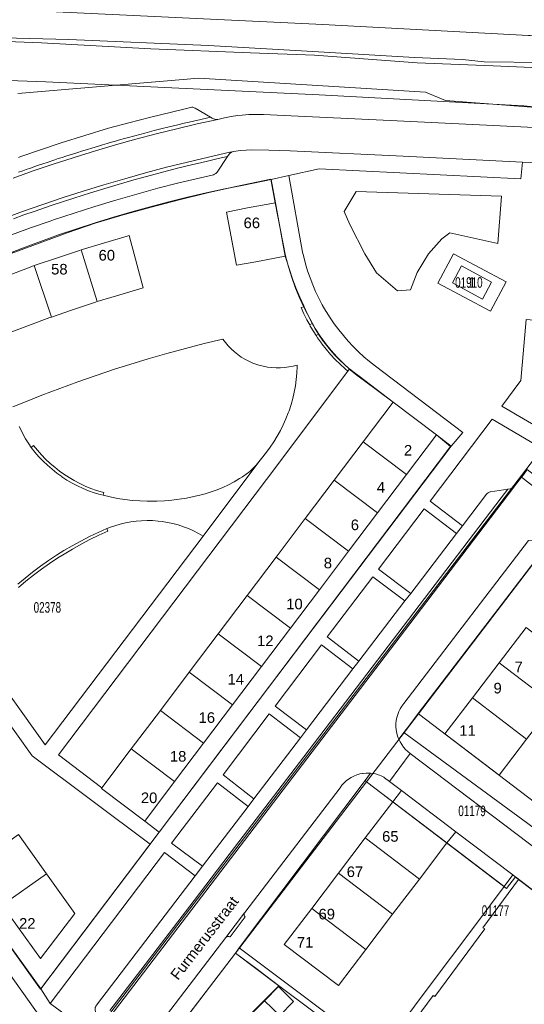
# Model space of a CAD drawing. Header units: metres. Extents: x 172328 to 173045, y 561852 to 562403.
# Tile 12 of 18: x 172896 to 172968, y 561934 to 562074. Entities that reach past the tile are written whole.
import ezdxf
from ezdxf.enums import TextEntityAlignment as Align

# ---------------------------------------------------------------- set-up
doc = ezdxf.new("R2010")
doc.units = ezdxf.units.M
doc.header["$MEASUREMENT"] = 0
for name, color, linetype, lineweight in [('BGT_BTD_groenvoorziening', 7, 'Continuous', 0), ('BGT_FTG_functioneelgebied', 7, 'Continuous', 0), ('BGT_NAR_huisnummers', 7, 'Continuous', 0), ('BGT_ORL_straatnamen', 7, 'Continuous', 0), ('BGT_OTD_erf', 7, 'Continuous', 0), ('BGT_OTD_openverharding', 7, 'Continuous', 0), ('BGT_OWT_oever_slootkant', 7, 'Continuous', 0), ('BGT_PND_pand', 7, 'Continuous', 0), ('BGT_WGD_inrit', 7, 'Continuous', 0), ('BGT_WGD_parkeervlak', 7, 'Continuous', 0), ('BGT_WGD_rijbaan', 7, 'Continuous', 0), ('BGT_WGD_verkeersdrempel', 7, 'Continuous', 0), ('BGT_WGD_voetpad', 7, 'Continuous', 0), ('BGT_WTD_waterloop', 7, 'Continuous', 0), ('Lki_G01_perceelgrens', 7, 'Continuous', 0), ('Lki_Z01_perceelnummer', 7, 'Continuous', 0)]:
    doc.layers.add(name, color=color, linetype=linetype, lineweight=lineweight)
doc.styles.add('Style-arial', font='arial.shx')

msp = doc.modelspace()

# ---------------------------------------------------------------- linework, layer by layer
at = {"layer": 'BGT_BTD_groenvoorziening', "color": 7, "linetype": 'Continuous', "lineweight": 0, "flags": 128}
for points in [[(172971.11, 562066.81), (172963.45, 562067.12), (172952.66, 562067.55), (172938.13, 562068.63), (172929.1, 562068.98), (172914.95, 562069.52), (172899.49, 562070.36), (172877.45, 562071.21)], [(172973.71, 562060.9), (172956.7, 562062.2), (172953.86, 562063.37), (172921.77, 562065.37), (172896.16, 562063.21)], [(172896.16, 562063.21), (172921.77, 562065.37), (172953.86, 562063.37), (172956.7, 562062.2), (172973.71, 562060.9)], [(172896.24, 562054.15), (172896.57, 562054.27), (172902.27, 562056.2), (172908.98, 562058.27), (172911.86, 562059.07), (172914.78, 562059.82), (172919.65, 562061), (172920.61, 562061.22), (172920.76, 562061.25), (172920.91, 562061.25), (172920.99, 562061.23), (172921.13, 562061.19), (172921.26, 562061.12), (172923.43, 562059.85), (172923.67, 562059.7), (172923.86, 562059.61), (172924.01, 562059.56), (172924.22, 562059.53), (172924.43, 562059.54), (172924.45, 562059.54), (172925.4, 562059.75), (172926.33, 562059.93), (172927.26, 562060.07), (172927.9, 562060.14), (172928.84, 562060.21), (172929.78, 562060.24), (172930.73, 562060.24), (172930.9, 562060.23), (172933.86, 562060.11), (172948.85, 562059.39), (172971.25, 562058.31)], [(172896.34, 562016.05), (172896.69, 562015.32), (172896.85, 562015), (172897.25, 562014.29), (172897.68, 562013.61), (172898.04, 562013.09), (172898.05, 562013.07), (172898.38, 562013.36), (172898.92, 562012.69), (172899.48, 562012.04), (172900.08, 562011.42), (172900.71, 562010.83), (172901.36, 562010.27), (172902.04, 562009.74), (172902.67, 562009.28), (172903.39, 562008.81), (172904.14, 562008.38), (172904.9, 562007.98), (172905.68, 562007.61), (172906.48, 562007.29), (172907.29, 562007), (172908.11, 562006.75), (172908.31, 562006.69), (172908.2, 562006.31), (172909.23, 562006.07), (172910.27, 562005.87), (172911.31, 562005.71), (172912.36, 562005.59), (172913.42, 562005.51), (172914.47, 562005.47), (172914.79, 562005.46), (172915.84, 562005.48), (172916.9, 562005.53), (172917.95, 562005.62), (172919, 562005.75), (172920.04, 562005.92), (172921.08, 562006.13), (172922.11, 562006.38), (172922.67, 562006.53), (172923.52, 562006.8), (172924.35, 562007.1), (172925.17, 562007.43), (172925.98, 562007.81), (172926.76, 562008.22), (172927.53, 562008.66), (172927.97, 562008.94), (172928.49, 562009.3), (172928.97, 562009.68), (172929.43, 562010.1), (172929.87, 562010.55), (172930.27, 562011.02), (172930.64, 562011.52), (172931.34, 562012.4), (172931.88, 562013.14), (172932.39, 562013.89), (172932.87, 562014.67), (172933.31, 562015.47), (172933.72, 562016.28), (172934.09, 562017.12), (172934.43, 562017.97), (172934.54, 562018.27), (172934.82, 562019.14), (172935.06, 562020.02), (172935.27, 562020.9), (172935.44, 562021.8), (172935.57, 562022.7), (172935.65, 562023.61), (172935.7, 562024.52), (172935.71, 562024.75), (172935.13, 562024.61), (172934.53, 562024.49), (172933.92, 562024.4), (172933.31, 562024.36), (172932.7, 562024.35), (172932.08, 562024.39), (172931.48, 562024.46), (172930.87, 562024.58), (172930.28, 562024.73), (172929.69, 562024.92), (172929.41, 562025.03), (172928.85, 562025.28), (172928.3, 562025.56), (172927.78, 562025.88), (172927.28, 562026.23), (172926.8, 562026.62), (172926.34, 562027.03), (172925.92, 562027.47), (172925.52, 562027.94), (172925.17, 562028.43), (172922.52, 562027.79), (172919.87, 562027.11), (172917.23, 562026.39), (172914.61, 562025.64), (172912, 562024.85), (172909.81, 562024.15), (172907.22, 562023.29), (172904.64, 562022.39), (172902.08, 562021.45), (172899.52, 562020.47), (172896.99, 562019.46), (172895.44, 562018.81)], [(172970.27, 562013), (172963.28, 562017.09), (172954.51, 562005.49), (172959.08, 562001.99), (172962.49, 562006.45), (172962.59, 562006.57), (172962.71, 562006.66), (172962.75, 562006.69), (172962.89, 562006.75), (172963.03, 562006.79), (172963.04, 562006.79), (172965.52, 562007.16), (172965.85, 562007.22), (172966.01, 562007.25), (172966.16, 562007.31), (172966.25, 562007.36), (172966.38, 562007.47), (172966.47, 562007.6), (172967.47, 562008.86), (172967.73, 562009.19), (172968.26, 562009.97)], [(172890.32, 561984.48), (172899.99, 561970.96), (172922.37, 562000.53), (172922.37, 562000.53), (172921.7, 562000.91), (172921.01, 562001.27), (172920.3, 562001.58), (172919.58, 562001.86), (172918.84, 562002.1), (172918.09, 562002.31), (172917.33, 562002.47), (172916.57, 562002.6), (172916, 562002.66), (172915.22, 562002.72), (172914.45, 562002.73), (172913.67, 562002.71), (172912.9, 562002.65), (172912.13, 562002.54), (172911.37, 562002.4), (172910.61, 562002.22), (172909.87, 562002), (172909.14, 562001.74), (172908.77, 562001.59), (172908.73, 562001.58), (172908.89, 562001.21), (172907.61, 562000.64), (172906.35, 562000.03), (172905.11, 561999.38), (172903.88, 561998.7), (172902.68, 561997.98), (172901.81, 561997.44), (172900.64, 561996.66), (172899.5, 561995.85), (172898.38, 561995.01), (172897.28, 561994.14), (172896.22, 561993.24)], [(172977.1, 561928.93), (172982.16, 561935.6), (172982.41, 561935.99), (172988.23, 561943.69), (172990.57, 561946.79), (172982.2, 561953.13), (172978.32, 561952.16), (172974.94, 561950.73), (172972.81, 561948), (172972.56, 561947.88), (172972.26, 561947.95), (172967.04, 561951.91), (172962, 561945.07), (172962.24, 561944.89), (172955.18, 561935.31), (172954.94, 561935.49), (172950.79, 561929.85)]]:
    msp.add_lwpolyline(points, dxfattribs=at)
for points in [[(172964.12, 562041.97), (172964.64, 562048.68), (172944.02, 562049.31), (172942.36, 562046.5), (172943.16, 562044.63), (172945.26, 562040.5), (172946.91, 562037.8), (172949.88, 562035.28), (172951.75, 562035.4), (172952.68, 562037.85), (172954.3, 562040.48), (172956.18, 562042.6), (172957.3, 562043.47), (172964.12, 562041.97)], [(172936.66, 562033.01), (172936.24, 562032.91), (172936.65, 562032), (172937.08, 562031.13), (172937.46, 562030.44), (172937.83, 562030.63), (172937.2, 562031.87), (172936.66, 562033.01)], [(172971.35, 562015.03), (172971.52, 562015.38), (172971.93, 562016.32), (172972.3, 562017.29), (172972.64, 562018.26), (172972.8, 562018.76), (172973.08, 562019.75), (172973.32, 562020.76), (172973.52, 562021.77), (172973.68, 562022.78), (172973.75, 562023.38), (172973.8, 562023.81), (172973.88, 562024.74), (172973.93, 562025.87), (172973.93, 562026.36), (172974.09, 562030.7), (172968.11, 562031.19), (172967.38, 562022.54), (172964.66, 562018.91), (172971.35, 562015.03)], [(172938.71, 562029.14), (172938.37, 562028.93), (172938.58, 562028.62), (172939.14, 562027.83), (172939.19, 562027.77), (172939.79, 562027), (172940.42, 562026.26), (172941.08, 562025.55), (172941.77, 562024.86), (172942.49, 562024.2), (172942.87, 562023.87), (172943.12, 562024.2), (172943.02, 562024.27), (172942.33, 562024.87), (172941.66, 562025.5), (172941.02, 562026.16), (172940.41, 562026.84), (172939.83, 562027.55), (172939.28, 562028.29), (172938.77, 562029.05), (172938.73, 562029.1), (172938.71, 562029.14)], [(172958.25, 562000.9), (172953.69, 562004.37), (172947.22, 561995.86), (172951.76, 561992.42), (172958.25, 562000.9)], [(172950.93, 561991.34), (172946.39, 561994.75), (172939.96, 561986.24), (172944.42, 561982.81), (172946.7, 561985.8), (172950.93, 561991.34)], [(172943.58, 561981.71), (172939.12, 561985.14), (172932.57, 561976.46), (172936.99, 561973.07), (172943.58, 561981.71)], [(172936.14, 561971.95), (172931.73, 561975.34), (172925.22, 561966.7), (172929.57, 561963.33), (172936.14, 561971.95)], [(172970.64, 561958.13), (172972.44, 561960.45), (172952.86, 561975.37), (172952.83, 561975.39), (172951.63, 561973.81), (172950.8, 561972.73), (172970.64, 561958.13)], [(172951.71, 561969.75), (172970.15, 561955.76), (172971.1, 561955.04), (172974.07, 561952.78), (172975.34, 561954.6), (172971.46, 561957.52), (172970.64, 561958.13), (172950.8, 561972.73), (172950.07, 561971.79), (172950.26, 561971.4), (172950.49, 561971.02), (172950.75, 561970.66), (172951.04, 561970.33), (172951.36, 561970.03), (172951.71, 561969.75)], [(172947.33, 561966.66), (172947.18, 561966.72), (172946.77, 561966.84), (172946.34, 561966.92), (172946.09, 561966.95), (172945.3, 561965.9), (172945.49, 561965.73), (172949.22, 561962.9), (172950.44, 561964.51), (172948.75, 561965.79), (172948.07, 561966.3), (172947.97, 561966.37), (172947.58, 561966.56), (172947.33, 561966.66)], [(172928.75, 561962.25), (172924.4, 561965.59), (172917.92, 561957.06), (172922.28, 561953.78), (172923.65, 561955.57), (172928.75, 561962.25)], [(172949.22, 561962.9), (172956.88, 561957.08), (172958.17, 561958.64), (172950.44, 561964.51), (172949.22, 561962.9)], [(172966.21, 561952.54), (172958.17, 561958.64), (172956.88, 561957.08), (172964.99, 561950.91), (172966.21, 561952.54)], [(172900.74, 561934.36), (172904.08, 561931.87), (172907.05, 561929.65), (172907.33, 561930.01), (172907.42, 561930.16), (172907.48, 561930.32), (172907.48, 561930.32), (172907.51, 561930.49), (172907.5, 561930.66), (172907.49, 561930.73), (172907.44, 561931.07), (172907.11, 561933.45), (172907.09, 561933.6), (172907.11, 561933.75), (172907.14, 561933.84), (172907.2, 561933.98), (172907.28, 561934.1), (172921.25, 561952.42), (172916.9, 561955.71), (172900.74, 561934.36)], [(172890.88, 561936.11), (172891.01, 561935.95), (172891.02, 561935.94), (172898.01, 561928.85), (172898.83, 561928.01), (172900.96, 561930.1), (172892.41, 561942.07), (172890.17, 561940.44), (172890.43, 561940.18), (172890.52, 561940.08), (172890.6, 561939.96), (172890.64, 561939.88), (172890.67, 561939.75), (172890.67, 561939.61), (172890.67, 561939.56), (172890.7, 561937), (172890.71, 561936.64), (172890.74, 561936.44), (172890.79, 561936.29), (172890.88, 561936.11)], [(172919.76, 561932.05), (172927.33, 561931.05), (172931.07, 561934.74), (172933.05, 561936.73), (172933.07, 561936.89), (172931.26, 561938.25), (172930.01, 561939.18), (172926.94, 561941.49), (172919.76, 561932.05)]]:
    msp.add_lwpolyline(points, close=True, dxfattribs=at)
at = {"layer": 'BGT_FTG_functioneelgebied', "color": 7, "linetype": 'Continuous', "lineweight": 0, "flags": 128}
for points in [[(172808.93, 562058.15), (172829.49, 562061.38), (172851.61, 562064.47), (172871.76, 562064.5), (172872.7, 562064.59), (172873.61, 562064.86), (172874.45, 562065.3), (172875.04, 562065.76), (172900.12, 562064.84), (172938.81, 562062.99), (172967.79, 562061.44), (172973.38, 562060.89), (172974.43, 562060.89), (172975.44, 562061.12), (172976.39, 562061.54), (172977.23, 562062.16), (172977.93, 562062.94), (172978.45, 562063.84), (172978.77, 562064.83), (172980.3, 562072.14), (172986.17, 562091.42)], [(172970.47, 562074.17), (172970.28, 562073.21), (172970.28, 562073.06), (172969.9, 562071.28), (172968.66, 562071.4), (172968.43, 562071.42), (172939.33, 562072.98), (172939.3, 562072.98), (172900.57, 562074.83)]]:
    msp.add_lwpolyline(points, dxfattribs=at)
at = {"layer": 'BGT_OTD_erf', "color": 7, "linetype": 'Continuous', "lineweight": 0, "flags": 128}
for points in [[(172940.94, 562008.43), (172945.04, 562013.87), (172949.3, 562019.5), (172944.49, 562023.17), (172943.74, 562023.7), (172943.12, 562024.2), (172942.87, 562023.87), (172931.34, 562008.56), (172901.88, 561969.57), (172908.05, 561964.88), (172912.21, 561970.39), (172916.32, 561975.82), (172920.42, 561981.26), (172924.52, 561986.69), (172928.63, 561992.13), (172932.73, 561997.56), (172936.84, 562003), (172940.94, 562008.43)], [(172916.14, 561958.59), (172925.02, 561970.34), (172957.5, 562013.28), (172955.43, 562014.88), (172951.17, 562009.25), (172947.07, 562003.81), (172942.96, 561998.38), (172938.86, 561992.94), (172934.75, 561987.51), (172930.65, 561982.08), (172926.54, 561976.64), (172922.44, 561971.21), (172918.33, 561965.77), (172914.1, 561960.16), (172916.14, 561958.59)], [(172949.22, 561962.9), (172945.49, 561965.73), (172945.3, 561965.9), (172927.48, 561942.2), (172947.33, 561927.33), (172953.97, 561936.2), (172961.11, 561945.72), (172964.98, 561950.89), (172964.99, 561950.91), (172956.88, 561957.08), (172952.99, 561951.96), (172949.2, 561946.97), (172945.41, 561941.99), (172941.53, 561936.88), (172933.86, 561942.7), (172937.75, 561947.81), (172941.54, 561952.8), (172945.33, 561957.79), (172949.22, 561962.9)]]:
    msp.add_lwpolyline(points, close=True, dxfattribs=at)
for points in [[(172885.95, 561955.07), (172899.39, 561936.4), (172911.65, 561952.66), (172914.86, 561956.91), (172914.86, 561956.91), (172898.18, 561969.43), (172871.5, 562006.8)], [(172896.23, 561958.26), (172900.19, 561952.72), (172904.22, 561947.09), (172899.35, 561940.72), (172893.94, 561948.27)]]:
    msp.add_lwpolyline(points, dxfattribs=at)
at = {"layer": 'BGT_OTD_openverharding', "color": 7, "linetype": 'Continuous', "lineweight": 0, "flags": 128}
msp.add_lwpolyline([(172898.05, 562013.07), (172898.57, 562012.41), (172899.13, 562011.77), (172899.72, 562011.14), (172900.34, 562010.55), (172900.99, 562009.99), (172901.66, 562009.46), (172902.35, 562008.96), (172902.38, 562008.94), (172903.1, 562008.47), (172903.84, 562008.04), (172904.6, 562007.64), (172905.37, 562007.28), (172906.16, 562006.96), (172906.97, 562006.67), (172907.79, 562006.42), (172908.2, 562006.31), (172908.31, 562006.69), (172908.11, 562006.75), (172907.29, 562007), (172906.48, 562007.29), (172905.68, 562007.61), (172904.9, 562007.98), (172904.14, 562008.38), (172903.39, 562008.81), (172902.67, 562009.28), (172902.04, 562009.74), (172901.36, 562010.27), (172900.71, 562010.83), (172900.08, 562011.42), (172899.48, 562012.04), (172898.92, 562012.69), (172898.38, 562013.36), (172898.05, 562013.07)], close=True, dxfattribs=at)
msp.add_lwpolyline([(172896.22, 561993.24), (172897.28, 561994.14), (172898.38, 561995.01), (172899.5, 561995.85), (172900.64, 561996.66), (172901.81, 561997.44), (172902.68, 561997.98), (172903.88, 561998.7), (172905.11, 561999.38), (172906.35, 562000.03), (172907.61, 562000.64), (172908.89, 562001.21), (172908.73, 562001.58), (172908.73, 562001.58), (172907.51, 562001.04), (172906.27, 562000.45), (172905.05, 561999.83), (172903.84, 561999.17), (172902.66, 561998.48), (172901.61, 561997.82), (172900.46, 561997.06), (172899.34, 561996.27), (172898.24, 561995.44), (172897.17, 561994.58), (172896.12, 561993.7)], dxfattribs=at)
at = {"layer": 'BGT_OWT_oever_slootkant', "color": 7, "linetype": 'Continuous', "lineweight": 0, "flags": 128}
for points in [[(172970.54, 562067.59), (172962.18, 562067.67), (172959.1, 562068.01), (172952.29, 562068.28), (172937.1, 562069.21), (172923.15, 562070), (172903.36, 562070.84), (172890.4, 562071.16), (172865.94, 562072.18), (172860.68, 562071.99), (172856.36, 562071.83), (172853.01, 562071.58), (172848.35, 562071.04), (172842.73, 562070.29), (172838.76, 562069.79), (172834.69, 562069.22), (172829.49, 562068.72), (172824.35, 562068.09), (172820.1, 562067.5)], [(172824.22, 562067.48), (172832.8, 562068.32), (172849.27, 562070.55), (172854.56, 562071.04), (172863.23, 562071.41), (172867.44, 562071.59), (172875.7, 562071.27), (172877.45, 562071.21), (172899.49, 562070.36), (172914.95, 562069.52), (172929.1, 562068.98), (172938.13, 562068.63), (172952.66, 562067.55), (172963.45, 562067.12), (172971.11, 562066.81)]]:
    msp.add_lwpolyline(points, dxfattribs=at)
at = {"layer": 'BGT_PND_pand', "color": 12, "linetype": 'Continuous', "lineweight": 0, "flags": 128}
for points in [[(172929.82, 562039.38), (172934.01, 562040.18), (172932.6, 562047.74), (172928.68, 562046.99), (172925.68, 562046.42), (172927.11, 562038.87), (172929.82, 562039.38)], [(172913.87, 562035.67), (172911.92, 562043.1), (172911.6, 562043.01), (172908.25, 562042.01), (172905.13, 562041.07), (172907.35, 562033.73), (172910.13, 562034.54), (172913.87, 562035.67)], [(172907.35, 562033.73), (172905.13, 562041.07), (172904.87, 562040.99), (172901.92, 562040), (172898.45, 562038.83), (172900.89, 562031.55), (172903.75, 562032.5), (172907.15, 562033.65), (172907.35, 562033.73)], [(172900.89, 562031.55), (172898.45, 562038.83), (172898.14, 562038.72), (172891.8, 562036.31), (172894.52, 562029.15), (172900.69, 562031.47), (172900.89, 562031.55)], [(172961.93, 562034.09), (172963.22, 562036.49), (172958.95, 562038.78), (172957.67, 562036.39), (172961.93, 562034.09)], [(172945.04, 562013.87), (172951.17, 562009.25), (172955.43, 562014.88), (172949.3, 562019.5), (172945.04, 562013.87)], [(172940.94, 562008.43), (172947.07, 562003.81), (172951.17, 562009.25), (172945.04, 562013.87), (172940.94, 562008.43)], [(172936.84, 562003), (172942.96, 561998.38), (172947.07, 562003.81), (172940.94, 562008.43), (172936.84, 562003)], [(172932.73, 561997.56), (172938.86, 561992.94), (172942.96, 561998.38), (172936.84, 562003), (172932.73, 561997.56)], [(172928.63, 561992.13), (172934.75, 561987.51), (172938.86, 561992.94), (172932.73, 561997.56), (172928.63, 561992.13)], [(172924.52, 561986.69), (172930.65, 561982.08), (172934.75, 561987.51), (172928.63, 561992.13), (172924.52, 561986.69)], [(172968.1, 561987.58), (172964.3, 561982.6), (172971.97, 561976.75), (172975.77, 561981.73), (172968.1, 561987.58)], [(172920.42, 561981.26), (172926.54, 561976.64), (172930.65, 561982.08), (172924.52, 561986.69), (172920.42, 561981.26)], [(172964.3, 561982.6), (172960.5, 561977.62), (172968.17, 561971.77), (172971.97, 561976.75), (172964.3, 561982.6)], [(172916.32, 561975.82), (172922.44, 561971.21), (172926.54, 561976.64), (172920.42, 561981.26), (172916.32, 561975.82)], [(172960.5, 561977.62), (172956.61, 561972.51), (172964.28, 561966.66), (172968.17, 561971.77), (172960.5, 561977.62)], [(172912.21, 561970.39), (172918.33, 561965.77), (172922.44, 561971.21), (172916.32, 561975.82), (172912.21, 561970.39)], [(172918.33, 561965.77), (172912.21, 561970.39), (172908.05, 561964.88), (172907.98, 561964.78), (172914.1, 561960.16), (172918.33, 561965.77)], [(172949.22, 561962.9), (172945.33, 561957.79), (172952.99, 561951.96), (172956.88, 561957.08), (172949.22, 561962.9)], [(172889.98, 561953.8), (172893.94, 561948.27), (172900.19, 561952.72), (172896.23, 561958.26), (172889.98, 561953.8)], [(172945.33, 561957.79), (172941.54, 561952.8), (172949.2, 561946.97), (172952.99, 561951.96), (172945.33, 561957.79)], [(172900.19, 561952.72), (172893.94, 561948.27), (172899.35, 561940.72), (172904.22, 561947.09), (172900.19, 561952.72)], [(172941.54, 561952.8), (172937.75, 561947.81), (172945.41, 561941.99), (172949.2, 561946.97), (172941.54, 561952.8)], [(172937.75, 561947.81), (172933.86, 561942.7), (172941.53, 561936.88), (172945.41, 561941.99), (172937.75, 561947.81)], [(172931.07, 561934.74), (172933.22, 561932.62), (172935.19, 561934.62), (172933.05, 561936.73), (172931.07, 561934.74)]]:
    msp.add_lwpolyline(points, close=True, dxfattribs=at)
at = {"layer": 'BGT_WGD_inrit', "color": 7, "linetype": 'Continuous', "lineweight": 0, "flags": 128}
msp.add_lwpolyline([(172928.24, 561947.18), (172925.58, 561943.68), (172925.65, 561943.74), (172925.72, 561943.79), (172925.8, 561943.83), (172925.89, 561943.84), (172925.97, 561943.85), (172926.06, 561943.83), (172926.14, 561943.8), (172926.18, 561943.77), (172928.34, 561946.59), (172928.28, 561946.64), (172928.23, 561946.71), (172928.19, 561946.78), (172928.17, 561946.86), (172928.17, 561946.95), (172928.17, 561947.03), (172928.2, 561947.11), (172928.24, 561947.18)], close=True, dxfattribs=at)
at = {"layer": 'BGT_WGD_parkeervlak', "color": 7, "linetype": 'Continuous', "lineweight": 0, "flags": 128}
for points in [[(172896.22, 562052.04), (172896.83, 562052.26), (172897.31, 562052.43), (172897.93, 562052.65), (172898.55, 562052.86), (172898.93, 562052.99), (172899.7, 562053.25), (172900.28, 562053.45), (172901.37, 562053.81), (172901.87, 562053.98), (172902.44, 562054.16), (172902.96, 562054.33), (172903.89, 562054.63), (172904.64, 562054.86), (172905.16, 562055.02), (172906.02, 562055.29), (172906.63, 562055.47), (172907.72, 562055.8), (172908.13, 562055.92), (172908.77, 562056.11), (172909.23, 562056.24), (172909.95, 562056.45), (172910.54, 562056.62), (172911.24, 562056.81), (172911.61, 562056.92), (172912.7, 562057.22), (172913.43, 562057.41), (172914.11, 562057.59), (172914.78, 562057.77), (172915.42, 562057.94), (172916.03, 562058.09), (172916.59, 562058.23), (172917.36, 562058.43), (172917.59, 562058.48), (172918.79, 562058.78), (172919.67, 562058.99), (172920.41, 562059.16), (172921, 562059.3), (172922.07, 562059.54), (172923.03, 562059.76), (172923.43, 562059.85), (172923.43, 562059.85), (172921.26, 562061.12), (172921.13, 562061.19), (172920.99, 562061.23), (172920.91, 562061.25), (172920.76, 562061.25), (172920.61, 562061.22), (172919.65, 562061), (172914.78, 562059.82), (172911.86, 562059.07), (172908.98, 562058.27), (172902.27, 562056.2), (172896.57, 562054.27), (172896.24, 562054.15)], [(172894.89, 562043.06), (172897.8, 562044.11), (172900.71, 562045.13), (172901.17, 562045.29), (172904.1, 562046.26), (172907.05, 562047.2), (172910.01, 562048.09), (172912.98, 562048.95), (172915.96, 562049.78), (172918.95, 562050.56), (172923.83, 562051.7), (172923.99, 562051.77), (172924.16, 562051.87), (172924.23, 562051.93), (172924.36, 562052.08), (172925.83, 562054.27), (172925.83, 562054.27), (172924.51, 562053.98), (172923.39, 562053.73), (172921.98, 562053.39), (172920.94, 562053.15), (172918.77, 562052.61), (172913.65, 562051.26), (172912.57, 562050.96), (172908.93, 562049.91), (172906.41, 562049.14), (172904.07, 562048.4), (172900.87, 562047.34), (172898.58, 562046.55), (172897, 562046), (172895.54, 562045.47)], [(172909.17, 561933.33), (172913.55, 561939.06), (172921.09, 561948.94), (172926.8, 561956.41), (172936.61, 561969.26), (172945.55, 561980.97), (172954.46, 561992.67), (172964.59, 562005.95), (172965.52, 562007.16), (172963.04, 562006.79), (172963.03, 562006.79), (172962.89, 562006.75), (172962.75, 562006.69), (172962.71, 562006.66), (172962.59, 562006.57), (172962.49, 562006.45), (172959.08, 562001.99), (172959.08, 562001.99), (172958.25, 562000.9), (172951.76, 561992.42), (172950.93, 561991.34), (172946.7, 561985.8), (172944.42, 561982.81), (172943.58, 561981.71), (172936.99, 561973.07), (172936.14, 561971.95), (172929.57, 561963.33), (172928.75, 561962.25), (172923.65, 561955.57), (172922.28, 561953.78), (172921.25, 561952.42), (172907.28, 561934.1)]]:
    msp.add_lwpolyline(points, dxfattribs=at)
at = {"layer": 'BGT_WGD_rijbaan', "color": 7, "linetype": 'Continuous', "lineweight": 0, "flags": 128}
for points in [[(172971.25, 562058.31), (172948.85, 562059.39), (172933.86, 562060.11), (172930.9, 562060.23), (172930.73, 562060.24), (172929.78, 562060.24), (172928.84, 562060.21), (172927.9, 562060.14), (172927.26, 562060.07), (172926.33, 562059.93), (172925.4, 562059.75), (172924.45, 562059.54), (172921.54, 562058.89), (172918.64, 562058.21), (172915.74, 562057.49), (172912.86, 562056.72), (172909.98, 562055.92), (172907.12, 562055.08), (172904.27, 562054.2), (172903.97, 562054.11), (172901.13, 562053.19), (172898.3, 562052.23), (172895.49, 562051.23)], [(172895.49, 562051.23), (172898.3, 562052.23), (172901.13, 562053.19), (172903.97, 562054.11), (172904.27, 562054.2), (172907.12, 562055.08), (172909.98, 562055.92), (172912.86, 562056.72), (172915.74, 562057.49), (172918.64, 562058.21), (172921.54, 562058.89), (172924.45, 562059.54), (172924.45, 562059.54), (172924.43, 562059.54), (172924.22, 562059.53), (172924.01, 562059.56), (172923.86, 562059.61), (172923.67, 562059.7), (172923.43, 562059.85), (172923.03, 562059.76), (172922.07, 562059.54), (172921, 562059.3), (172920.41, 562059.16), (172919.67, 562058.99), (172918.79, 562058.78), (172917.59, 562058.48), (172917.36, 562058.43), (172916.59, 562058.23), (172916.03, 562058.09), (172915.42, 562057.94), (172914.78, 562057.77), (172914.11, 562057.59), (172913.43, 562057.41), (172912.7, 562057.22), (172911.61, 562056.92), (172911.24, 562056.81), (172910.54, 562056.62), (172909.95, 562056.45), (172909.23, 562056.24), (172908.77, 562056.11), (172908.13, 562055.92), (172907.72, 562055.8), (172906.63, 562055.47), (172906.02, 562055.29), (172905.16, 562055.02), (172904.64, 562054.86), (172903.89, 562054.63), (172902.96, 562054.33), (172902.44, 562054.16), (172901.87, 562053.98), (172901.37, 562053.81), (172900.28, 562053.45), (172899.7, 562053.25), (172898.93, 562052.99), (172898.55, 562052.86), (172897.93, 562052.65), (172897.31, 562052.43), (172896.83, 562052.26), (172896.22, 562052.04)], [(172893.91, 562045.42), (172896.79, 562046.48), (172899.68, 562047.49), (172902.58, 562048.47), (172905.41, 562049.38), (172908.34, 562050.28), (172911.28, 562051.14), (172914.23, 562051.96), (172917.19, 562052.75), (172920.16, 562053.5), (172923.15, 562054.21), (172926.14, 562054.88), (172926.68, 562054.99), (172927.68, 562055.13), (172929.26, 562055.22), (172931.68, 562055.19), (172934.71, 562055.1), (172950.7, 562054.31), (172967.6, 562053.49), (172969.76, 562053.38)], [(172895.54, 562045.47), (172897, 562046), (172898.58, 562046.55), (172900.87, 562047.34), (172904.07, 562048.4), (172906.41, 562049.14), (172908.93, 562049.91), (172912.57, 562050.96), (172913.65, 562051.26), (172918.77, 562052.61), (172920.94, 562053.15), (172921.98, 562053.39), (172923.39, 562053.73), (172924.51, 562053.98), (172925.83, 562054.27), (172926.05, 562054.59), (172926.14, 562054.71), (172926.29, 562054.83), (172926.33, 562054.86), (172926.5, 562054.94), (172926.68, 562054.99), (172926.68, 562054.99), (172926.14, 562054.88), (172923.15, 562054.21), (172920.16, 562053.5), (172917.19, 562052.75), (172914.23, 562051.96), (172911.28, 562051.14), (172908.34, 562050.28), (172905.41, 562049.38), (172902.58, 562048.47), (172899.68, 562047.49), (172896.79, 562046.48), (172893.91, 562045.42)], [(172972.37, 562005.03), (172967.47, 562008.86), (172966.47, 562007.6), (172966.38, 562007.47), (172951.62, 561988.08), (172941.18, 561974.39), (172907.84, 561930.71)], [(172907.84, 561930.71), (172941.18, 561974.39), (172951.62, 561988.08), (172966.38, 562007.47), (172966.25, 562007.36), (172966.16, 562007.31), (172966.01, 562007.25), (172965.85, 562007.22), (172965.52, 562007.16), (172965.52, 562007.16), (172964.59, 562005.95), (172954.46, 561992.67), (172945.55, 561980.97), (172936.61, 561969.26), (172926.8, 561956.41), (172921.09, 561948.94), (172913.55, 561939.06), (172909.17, 561933.33)], [(172917.18, 561932.67), (172925.58, 561943.68), (172928.24, 561947.18), (172928.27, 561947.21), (172941.77, 561964.89), (172942.03, 561965.24), (172942.32, 561965.56), (172942.63, 561965.86), (172942.97, 561966.12), (172943.34, 561966.36), (172943.72, 561966.55), (172944.12, 561966.71), (172944.33, 561966.78), (172944.54, 561966.84), (172944.96, 561966.92), (172945.05, 561966.93), (172945.48, 561966.97), (172945.91, 561966.97), (172946.09, 561966.95), (172946.34, 561966.92), (172946.77, 561966.84), (172947.18, 561966.72), (172947.33, 561966.66), (172947.58, 561966.56), (172947.97, 561966.37), (172948.07, 561966.3), (172948.75, 561965.79), (172951.71, 561969.75), (172951.36, 561970.03), (172951.04, 561970.33), (172950.75, 561970.66), (172950.49, 561971.02), (172950.26, 561971.4), (172950.07, 561971.79), (172949.91, 561972.21), (172949.8, 561972.63), (172949.72, 561973.07), (172949.68, 561973.51), (172949.68, 561973.52), (172949.68, 561973.96), (172949.72, 561974.4), (172949.8, 561974.83), (172949.92, 561975.26), (172950.08, 561975.67), (172950.28, 561976.06), (172950.51, 561976.44), (172950.77, 561976.8), (172950.77, 561976.8), (172962.27, 561991.83), (172968.46, 561999.92)]]:
    msp.add_lwpolyline(points, dxfattribs=at)
msp.add_lwpolyline([(172948.75, 561965.79), (172950.44, 561964.51), (172958.17, 561958.64), (172966.21, 561952.54), (172967.04, 561951.91), (172972.26, 561947.95), (172972.56, 561947.88), (172972.81, 561948), (172974.94, 561950.73), (172975.5, 561951.45), (172975.4, 561951.77), (172974.07, 561952.78), (172971.1, 561955.04), (172970.15, 561955.76), (172951.71, 561969.75), (172948.75, 561965.79)], close=True, dxfattribs=at)
at = {"layer": 'BGT_WGD_verkeersdrempel', "color": 7, "linetype": 'Continuous', "lineweight": 0, "flags": 128}
msp.add_lwpolyline([(172968.26, 562009.97), (172967.73, 562009.19), (172967.47, 562008.86), (172972.37, 562005.03), (172972.39, 562005.07), (172973.22, 562006.14), (172973.23, 562006.15), (172968.26, 562009.97)], close=True, dxfattribs=at)
at = {"layer": 'BGT_WGD_voetpad', "color": 7, "linetype": 'Continuous', "lineweight": 0, "flags": 128}
for points in [[(172894.27, 562040.31), (172896.81, 562041.3), (172899.36, 562042.26), (172901.92, 562043.17), (172904.49, 562044.05), (172907.08, 562044.89), (172909.68, 562045.69), (172912.3, 562046.46), (172914.88, 562047.17), (172917.51, 562047.86), (172920.15, 562048.51), (172922.8, 562049.12), (172925.46, 562049.69), (172928.13, 562050.22), (172932, 562051.04), (172934.5, 562051.58), (172938.81, 562052.52), (172967.38, 562051.13), (172967.6, 562053.49), (172950.7, 562054.31), (172934.71, 562055.1), (172931.68, 562055.19), (172929.26, 562055.22), (172927.68, 562055.13), (172926.68, 562054.99), (172926.68, 562054.99), (172926.5, 562054.94), (172926.33, 562054.86), (172926.29, 562054.83), (172926.14, 562054.71), (172926.05, 562054.59), (172925.83, 562054.27), (172924.36, 562052.08), (172924.23, 562051.93), (172924.16, 562051.87), (172923.99, 562051.77), (172923.83, 562051.7), (172918.95, 562050.56), (172915.96, 562049.78), (172912.98, 562048.95), (172910.01, 562048.09), (172907.05, 562047.2), (172904.1, 562046.26), (172901.17, 562045.29), (172900.71, 562045.13), (172897.8, 562044.11), (172894.89, 562043.06)], [(172896.12, 561993.7), (172897.17, 561994.58), (172898.24, 561995.44), (172899.34, 561996.27), (172900.46, 561997.06), (172901.61, 561997.82), (172902.66, 561998.48), (172903.84, 561999.17), (172905.05, 561999.83), (172906.27, 562000.45), (172907.51, 562001.04), (172908.73, 562001.58), (172908.77, 562001.59), (172909.14, 562001.74), (172909.87, 562002), (172910.61, 562002.22), (172911.37, 562002.4), (172912.13, 562002.54), (172912.9, 562002.65), (172913.67, 562002.71), (172914.45, 562002.73), (172915.22, 562002.72), (172916, 562002.66), (172916.57, 562002.6), (172917.33, 562002.47), (172918.09, 562002.31), (172918.84, 562002.1), (172919.58, 562001.86), (172920.3, 562001.58), (172921.01, 562001.27), (172921.7, 562000.91), (172922.37, 562000.53), (172922.37, 562000.53), (172930.27, 562011.02), (172929.87, 562010.55), (172929.43, 562010.1), (172928.97, 562009.68), (172928.49, 562009.3), (172927.97, 562008.94), (172927.53, 562008.66), (172926.76, 562008.22), (172925.98, 562007.81), (172925.17, 562007.43), (172924.35, 562007.1), (172923.52, 562006.8), (172922.67, 562006.53), (172922.11, 562006.38), (172921.08, 562006.13), (172920.04, 562005.92), (172919, 562005.75), (172917.95, 562005.62), (172916.9, 562005.53), (172915.84, 562005.48), (172914.79, 562005.46), (172914.47, 562005.47), (172913.42, 562005.51), (172912.36, 562005.59), (172911.31, 562005.71), (172910.27, 562005.87), (172909.23, 562006.07), (172908.2, 562006.31), (172907.79, 562006.42), (172906.97, 562006.67), (172906.16, 562006.96), (172905.37, 562007.28), (172904.6, 562007.64), (172903.84, 562008.04), (172903.1, 562008.47), (172902.38, 562008.94), (172902.35, 562008.96), (172901.66, 562009.46), (172900.99, 562009.99), (172900.34, 562010.55), (172899.72, 562011.14), (172899.13, 562011.77), (172898.57, 562012.41), (172898.05, 562013.07), (172898.04, 562013.09), (172897.68, 562013.61), (172897.25, 562014.29), (172896.85, 562015), (172896.69, 562015.32), (172896.34, 562016.05)], [(172919.76, 561932.05), (172926.94, 561941.49), (172927.48, 561942.2), (172945.3, 561965.9), (172946.09, 561966.95), (172945.91, 561966.97), (172945.48, 561966.97), (172945.05, 561966.93), (172944.96, 561966.92), (172944.54, 561966.84), (172944.33, 561966.78), (172944.12, 561966.71), (172943.72, 561966.55), (172943.34, 561966.36), (172942.97, 561966.12), (172942.63, 561965.86), (172942.32, 561965.56), (172942.03, 561965.24), (172941.77, 561964.89), (172928.27, 561947.21), (172928.24, 561947.18), (172928.2, 561947.11), (172928.17, 561947.03), (172928.17, 561946.95), (172928.17, 561946.86), (172928.19, 561946.78), (172928.23, 561946.71), (172928.28, 561946.64), (172928.34, 561946.59), (172926.18, 561943.77), (172926.14, 561943.8), (172926.06, 561943.83), (172925.97, 561943.85), (172925.89, 561943.84), (172925.8, 561943.83), (172925.72, 561943.79), (172925.65, 561943.74), (172925.58, 561943.68), (172917.18, 561932.67)], [(172904.08, 561931.87), (172900.74, 561934.36), (172899.39, 561936.4), (172885.95, 561955.07)], [(172892.41, 561942.07), (172900.96, 561930.1)]]:
    msp.add_lwpolyline(points, dxfattribs=at)
for points in [[(172938.71, 562029.14), (172938.73, 562029.1), (172938.77, 562029.05), (172939.28, 562028.29), (172939.83, 562027.55), (172940.41, 562026.84), (172941.02, 562026.16), (172941.66, 562025.5), (172942.33, 562024.87), (172943.02, 562024.27), (172943.12, 562024.2), (172943.74, 562023.7), (172944.49, 562023.17), (172949.3, 562019.5), (172955.43, 562014.88), (172957.5, 562013.28), (172959.15, 562015.22), (172946.77, 562024.6), (172945.94, 562025.24), (172945.15, 562025.92), (172944.37, 562026.62), (172943.63, 562027.36), (172942.91, 562028.12), (172942.23, 562028.91), (172941.57, 562029.73), (172940.95, 562030.57), (172940.36, 562031.43), (172939.8, 562032.32), (172939.76, 562032.37), (172939.24, 562033.28), (172938.75, 562034.21), (172938.3, 562035.15), (172937.89, 562036.11), (172937.51, 562037.09), (172937.17, 562038.08), (172936.87, 562039.08), (172936.61, 562040.09), (172936.46, 562040.74), (172934.5, 562051.58), (172932, 562051.04), (172932.6, 562047.74), (172934.01, 562040.18), (172934.18, 562039.6), (172934.59, 562038.27), (172935.04, 562036.96), (172935.52, 562035.66), (172936.05, 562034.38), (172936.61, 562033.12), (172936.66, 562033.01), (172937.2, 562031.87), (172937.83, 562030.63), (172938.25, 562029.88), (172938.71, 562029.14)], [(172937.83, 562030.63), (172937.46, 562030.44), (172937.55, 562030.27), (172938.04, 562029.44), (172938.37, 562028.93), (172938.71, 562029.14), (172938.25, 562029.88), (172937.83, 562030.63)], [(172971.5, 561999.8), (172968.46, 561999.92), (172962.27, 561991.83), (172950.77, 561976.8), (172950.77, 561976.8), (172950.51, 561976.44), (172950.28, 561976.06), (172950.08, 561975.67), (172949.92, 561975.26), (172949.8, 561974.83), (172949.72, 561974.4), (172949.68, 561973.96), (172949.68, 561973.52), (172949.68, 561973.51), (172949.72, 561973.07), (172949.8, 561972.63), (172949.91, 561972.21), (172950.07, 561971.79), (172950.8, 561972.73), (172951.63, 561973.81), (172952.83, 561975.39), (172952.83, 561975.39), (172971.5, 561999.8)], [(172926.94, 561941.49), (172930.01, 561939.18), (172931.26, 561938.25), (172933.07, 561936.89), (172947.83, 561925.83), (172952.54, 561921.9), (172953.53, 561921.07), (172954.53, 561920.24), (172955.3, 561921.29), (172948.6, 561926.88), (172950.79, 561929.85), (172954.94, 561935.49), (172955.18, 561935.31), (172962.24, 561944.89), (172962, 561945.07), (172967.04, 561951.91), (172966.21, 561952.54), (172964.99, 561950.91), (172964.98, 561950.89), (172961.11, 561945.72), (172953.97, 561936.2), (172947.33, 561927.33), (172927.48, 561942.2), (172926.94, 561941.49)]]:
    msp.add_lwpolyline(points, close=True, dxfattribs=at)
at = {"layer": 'BGT_WTD_waterloop', "color": 7, "linetype": 'Continuous', "lineweight": 0, "flags": 128}
msp.add_lwpolyline([(172820.1, 562067.5), (172824.35, 562068.09), (172829.49, 562068.72), (172834.69, 562069.22), (172838.76, 562069.79), (172842.73, 562070.29), (172848.35, 562071.04), (172853.01, 562071.58), (172856.36, 562071.83), (172860.68, 562071.99), (172865.94, 562072.18), (172890.4, 562071.16), (172903.36, 562070.84), (172923.15, 562070), (172937.1, 562069.21), (172952.29, 562068.28), (172959.1, 562068.01), (172962.18, 562067.67), (172970.54, 562067.59), (172972.33, 562068.27), (172973.76, 562071.98), (172973.1, 562073.21), (172970.62, 562074.58)], dxfattribs=at)
at = {"layer": 'Lki_G01_perceelgrens', "color": 226, "linetype": 'Continuous', "lineweight": 0, "flags": 128}
for points in [[(172847.61, 561851.81), (172858.59, 561851.81), (172873.27, 561871.04), (172901.64, 561909.22), (172913.26, 561923.49), (172917.62, 561929.23), (172926.97, 561941.46), (172945.49, 561965.73), (172952.86, 561975.37), (172975.74, 562005.34), (172975.85, 562005.49), (172986.55, 562019.78), (172989.96, 562017.93), (173005.28, 562046.16), (173005.93, 562045.65), (173008.91, 562049.62), (173008.45, 562049.97), (173002.66, 562055.13), (172927.01, 561956.24), (172920.51, 561947.75), (172881.15, 561896.29), (172855.44, 561862.19), (172848.57, 561853.08), (172847.61, 561851.81)], [(172963.04, 562032.36), (172965.28, 562036.51), (172957.84, 562040.51), (172955.61, 562036.36), (172963.04, 562032.36)], [(172972.44, 561960.45), (172952.86, 561975.37), (172945.49, 561965.73), (172965.35, 561950.64), (172966.58, 561952.26), (172972.26, 561947.95), (172972.56, 561947.88), (172972.81, 561948), (172975.5, 561951.45), (172975.4, 561951.77), (172973.51, 561953.27), (172969.36, 561956.4), (172972.44, 561960.45)], [(172913.26, 561923.49), (172913.53, 561918.42), (172914.1, 561917.86), (172933.1, 561936.86), (172926.97, 561941.46), (172917.62, 561929.23), (172913.26, 561923.49)]]:
    msp.add_lwpolyline(points, close=True, dxfattribs=at)
for points in [[(172870.79, 561976.36), (172899.35, 561936.38), (172930.01, 561976.96), (172957.4, 562013.22), (172955.42, 562014.88), (172949.29, 562019.51), (172945.21, 562022.51), (172945.21, 562022.51), (172944.18, 562023.27), (172943.2, 562024.09), (172942.25, 562024.96), (172941.35, 562025.87), (172940.5, 562026.82), (172939.69, 562027.82), (172938.94, 562028.86), (172938.24, 562029.93), (172937.46, 562031.32), (172936.73, 562032.74), (172936.07, 562034.18), (172935.46, 562035.65), (172934.92, 562037.15), (172934.44, 562038.67), (172934.02, 562040.2), (172932.59, 562047.73), (172931.98, 562051.07), (172927.02, 562050.02), (172923, 562049.12), (172919, 562048.15), (172915.02, 562047.11), (172911.05, 562046), (172907.11, 562044.82), (172903.12, 562043.45), (172899.15, 562042.03), (172895.2, 562040.56)], [(172975.74, 562005.34), (172952.86, 561975.37), (172952.86, 561975.37), (172972.44, 561960.45)], [(172972.26, 561947.95), (172966.58, 561952.26), (172965.35, 561950.64), (172945.49, 561965.73), (172926.97, 561941.46), (172933.1, 561936.86), (172914.1, 561917.86)]]:
    msp.add_lwpolyline(points, dxfattribs=at)

# ---------------------------------------------------------------- texts
at = {"layer": 'BGT_NAR_huisnummers', "color": 7, "linetype": 'Continuous', "lineweight": 0, "style": 'Style-arial'}
for s, rotation, p in [('66', 360, (172929.27, 562044.88)), ('60', 0, (172908.74, 562040.3)), ('58', 360, (172902.02, 562038.32)), ('1', 360, (172960.44, 562036.44)), ('2', 360, (172951.39, 562012.68)), ('4', 360, (172947.55, 562007.44)), ('6', 360, (172943.86, 562002.12)), ('8', 0, (172940.04, 561996.71)), ('10', 0, (172935.31, 561990.91)), ('12', 0, (172931.18, 561985.7)), ('7', 0, (172967.05, 561982)), ('14', 360, (172926.99, 561980.26)), ('9', 0, (172964.07, 561979)), ('16', 0, (172922.9, 561974.83)), ('11', 0, (172959.81, 561973)), ('18', 360, (172918.84, 561969.34)), ('20', 360, (172914.73, 561963.47)), ('65', 360, (172948.88, 561958)), ('67', 360, (172943.87, 561953)), ('69', 360, (172939.88, 561947)), ('22', 0, (172897.48, 561945.68)), ('71', 360, (172936.81, 561943))]:
    msp.add_text(s, height=1.5, rotation=rotation, dxfattribs=at).set_placement(p, align=Align.MIDDLE_CENTER)
at = {"layer": 'BGT_ORL_straatnamen', "color": 7, "linetype": 'Continuous', "lineweight": 0, "style": 'Style-arial'}
msp.add_text('Furmerusstraat', height=1.5, rotation=52.3, dxfattribs=at).set_placement((172918.81, 561937.54))
msp.add_text('Furmerusstraat', height=1.5, rotation=52.3, dxfattribs=at).set_placement((172918.81, 561937.54))
at = {"layer": 'Lki_Z01_perceelnummer', "color": 226, "linetype": 'Continuous', "lineweight": 0, "style": 'Style-arial', "width": 0.666667}
for s, rotation, p in [('01910', 0, (172960, 562036.44)), ('02378', 360, (172900.32, 561990.43)), ('01179', 0, (172960.45, 561961.62)), ('01177', 360, (172963.77, 561947.5))]:
    msp.add_text(s, height=1.5, rotation=rotation, dxfattribs=at).set_placement(p, align=Align.MIDDLE_CENTER)

doc.saveas('drawing.dxf')
